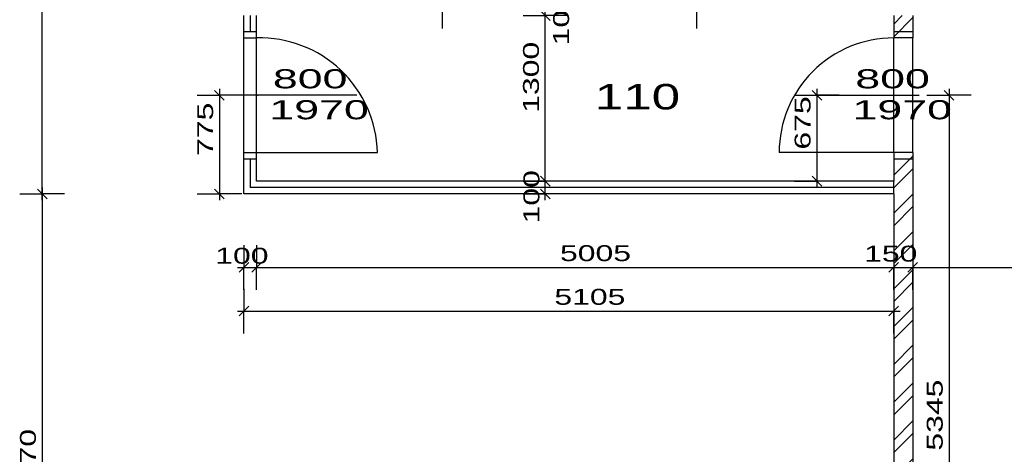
# Model space of a CAD drawing. Extents: x -196363 to 396902, y -489949 to -260582.
# Tile 181 of 256: x 214804 to 222539, y -384128 to -380715. Entities that reach past the tile are written whole.
import ezdxf

# ---------------------------------------------------------------- set-up
doc = ezdxf.new("R2010")
doc.units = 0
doc.header["$MEASUREMENT"] = 0
for name, color, linetype in [('dvere', 1, 'Continuous'), ('koty', 1, 'Continuous'), ('navrh', 2, 'Continuous'), ('popdver', 6, 'Continuous'), ('srafy', 8, 'Continuous')]:
    doc.layers.add(name, color=color, linetype=linetype)
doc.styles.add('SPIRITTXTSTYLE1', font='ROMAN')
doc.styles.add('SPIRITTXTSTYLE2', font='txt')
doc.linetypes.add('TEPIZL3', pattern='A,0,-1,[9,dur+dsp vaclavov.shx,S=0.005714,R=0,X=-1,Y=0],0', length=1)
doc.dimstyles.new('SPIRITSTYLE26', dxfattribs={"dimtxt": 125, "dimasz": 12.7, "dimexe": 175, "dimexo": -175, "dimgap": 50, "dimtad": 1, "dimdec": 3, "dimzin": 0, "dimdsep": 46, "dimlunit": 7, "dimtxsty": 'SPIRITTXTSTYLE1', "dimblk1": '_TICKMARKS26', "dimblk2": '_TICKMARKS26', "dimsah": 1, "dimcen": 0.09, "dimdle": 50, "dimclrd": 1, "dimclre": 1, "dimclrt": 1, "dimadec": 0, "dimazin": 0, "dimtfac": 1, "dimtdec": 4, "dimtofl": 0, "dimtmove": 1, "dimatfit": 0, "dimfxl": 0, "dimtolj": 1, "dimtzin": 0, "dimarcsym": 0})
doc.dimstyles.new('SPIRITSTYLE586', dxfattribs={"dimtxt": 125, "dimasz": 12.7, "dimexe": 175, "dimexo": 1408.853638, "dimgap": 50, "dimtad": 1, "dimdec": 3, "dimzin": 0, "dimdsep": 46, "dimlunit": 7, "dimtxsty": 'SPIRITTXTSTYLE1', "dimblk1": '_TICKMARKS586', "dimblk2": '_TICKMARKS586', "dimsah": 1, "dimcen": 0.09, "dimdle": 50, "dimclrd": 1, "dimclre": 1, "dimclrt": 1, "dimadec": 0, "dimazin": 0, "dimtfac": 1, "dimtdec": 4, "dimtofl": 0, "dimtmove": 1, "dimatfit": 0, "dimfxl": 0, "dimtolj": 1, "dimtzin": 0, "dimarcsym": 0})
doc.dimstyles.new('SPIRITSTYLE587', dxfattribs={"dimtxt": 125, "dimasz": 12.7, "dimexe": 175, "dimexo": 1408.85376, "dimgap": 50, "dimtad": 1, "dimdec": 3, "dimzin": 0, "dimdsep": 46, "dimlunit": 7, "dimtxsty": 'SPIRITTXTSTYLE1', "dimblk1": '_TICKMARKS587', "dimblk2": '_TICKMARKS587', "dimsah": 1, "dimcen": 0.09, "dimdle": 50, "dimclrd": 1, "dimclre": 1, "dimclrt": 1, "dimadec": 0, "dimazin": 0, "dimtfac": 1, "dimtdec": 4, "dimtofl": 0, "dimtmove": 1, "dimatfit": 0, "dimfxl": 0, "dimtolj": 1, "dimtzin": 0, "dimarcsym": 0})
doc.dimstyles.new('SPIRITSTYLE588', dxfattribs={"dimtxt": 125, "dimasz": 12.7, "dimexe": 175, "dimexo": 14.507812, "dimgap": 50, "dimtad": 1, "dimdec": 3, "dimzin": 0, "dimdsep": 46, "dimlunit": 7, "dimtxsty": 'SPIRITTXTSTYLE1', "dimblk1": '_TICKMARKS588', "dimblk2": '_TICKMARKS588', "dimsah": 1, "dimcen": 0.09, "dimdle": 50, "dimclrd": 1, "dimclre": 1, "dimclrt": 1, "dimadec": 0, "dimazin": 0, "dimtfac": 1, "dimtdec": 4, "dimtofl": 0, "dimtmove": 1, "dimatfit": 0, "dimfxl": 0, "dimtolj": 1, "dimtzin": 0, "dimarcsym": 0})
doc.dimstyles.new('SPIRITSTYLE595', dxfattribs={"dimtxt": 125, "dimasz": 12.7, "dimexe": 175, "dimexo": 745.898804, "dimgap": 50, "dimtad": 1, "dimdec": 3, "dimzin": 0, "dimdsep": 46, "dimlunit": 7, "dimtxsty": 'SPIRITTXTSTYLE1', "dimblk1": '_TICKMARKS595', "dimblk2": '_TICKMARKS595', "dimsah": 1, "dimcen": 0.09, "dimdle": 50, "dimclrd": 1, "dimclre": 1, "dimclrt": 1, "dimadec": 0, "dimazin": 0, "dimtfac": 1, "dimtdec": 4, "dimtofl": 0, "dimtmove": 1, "dimatfit": 0, "dimfxl": 0, "dimtolj": 1, "dimtzin": 0, "dimarcsym": 0})
doc.dimstyles.new('SPIRITSTYLE596', dxfattribs={"dimtxt": 125, "dimasz": 12.7, "dimexe": 175, "dimexo": 402.924408, "dimgap": 50, "dimtad": 1, "dimdec": 3, "dimzin": 0, "dimdsep": 46, "dimlunit": 7, "dimtxsty": 'SPIRITTXTSTYLE1', "dimblk1": '_TICKMARKS596', "dimblk2": '_TICKMARKS596', "dimsah": 1, "dimcen": 0.09, "dimdle": 50, "dimclrd": 1, "dimclre": 1, "dimclrt": 1, "dimadec": 0, "dimazin": 0, "dimtfac": 1, "dimtdec": 4, "dimtofl": 0, "dimtmove": 1, "dimatfit": 0, "dimfxl": 0, "dimtolj": 1, "dimtzin": 0, "dimarcsym": 0})
doc.dimstyles.new('SPIRITSTYLE597', dxfattribs={"dimtxt": 125, "dimasz": 12.7, "dimexe": 175, "dimexo": 502.912109, "dimgap": 50, "dimtad": 1, "dimdec": 3, "dimzin": 0, "dimdsep": 46, "dimlunit": 7, "dimtxsty": 'SPIRITTXTSTYLE1', "dimblk1": '_TICKMARKS597', "dimblk2": '_TICKMARKS597', "dimsah": 1, "dimcen": 0.09, "dimdle": 50, "dimclrd": 1, "dimclre": 1, "dimclrt": 1, "dimadec": 0, "dimazin": 0, "dimtfac": 1, "dimtdec": 4, "dimtofl": 0, "dimtmove": 1, "dimatfit": 0, "dimfxl": 0, "dimtolj": 1, "dimtzin": 0, "dimarcsym": 0})
doc.dimstyles.new('SPIRITSTYLE598', dxfattribs={"dimtxt": 125, "dimasz": 12.7, "dimexe": 175, "dimexo": 167.974411, "dimgap": 50, "dimtad": 1, "dimdec": 3, "dimzin": 0, "dimdsep": 46, "dimlunit": 7, "dimtxsty": 'SPIRITTXTSTYLE1', "dimblk1": '_TICKMARKS598', "dimblk2": '_TICKMARKS598', "dimsah": 1, "dimcen": 0.09, "dimdle": 50, "dimclrd": 1, "dimclre": 1, "dimclrt": 1, "dimadec": 0, "dimazin": 0, "dimtfac": 1, "dimtdec": 4, "dimtofl": 0, "dimtmove": 1, "dimatfit": 0, "dimfxl": 0, "dimtolj": 1, "dimtzin": 0, "dimarcsym": 0})
doc.dimstyles.new('SPIRITSTYLE640', dxfattribs={"dimtxt": 125, "dimasz": 12.7, "dimexe": 175, "dimexo": 16.541796, "dimgap": 50, "dimtad": 1, "dimdec": 3, "dimzin": 0, "dimdsep": 46, "dimlunit": 7, "dimtxsty": 'SPIRITTXTSTYLE1', "dimblk1": '_TICKMARKS640', "dimblk2": '_TICKMARKS640', "dimsah": 1, "dimcen": 0.09, "dimdle": 50, "dimclrd": 1, "dimclre": 1, "dimclrt": 1, "dimadec": 0, "dimazin": 0, "dimtfac": 1, "dimtdec": 4, "dimtofl": 0, "dimtmove": 1, "dimatfit": 0, "dimfxl": 0, "dimtolj": 1, "dimtzin": 0, "dimarcsym": 0})
doc.dimstyles.new('SPIRITSTYLE654', dxfattribs={"dimtxt": 125, "dimasz": 12.7, "dimexe": 175, "dimexo": 0.245114, "dimgap": 50, "dimtad": 1, "dimdec": 3, "dimzin": 0, "dimdsep": 46, "dimlunit": 7, "dimtxsty": 'SPIRITTXTSTYLE1', "dimblk1": '_TICKMARKS654', "dimblk2": '_TICKMARKS654', "dimsah": 1, "dimcen": 0.09, "dimdle": 50, "dimclrd": 1, "dimclre": 1, "dimclrt": 1, "dimadec": 0, "dimazin": 0, "dimtfac": 1, "dimtdec": 4, "dimtofl": 0, "dimtmove": 1, "dimatfit": 0, "dimfxl": 0, "dimtolj": 1, "dimtzin": 0, "dimarcsym": 0})
doc.dimstyles.new('SPIRITSTYLE655', dxfattribs={"dimtxt": 125, "dimasz": 12.7, "dimexe": 175, "dimexo": 59.652344, "dimgap": 50, "dimtad": 1, "dimdec": 3, "dimzin": 0, "dimdsep": 46, "dimlunit": 7, "dimtxsty": 'SPIRITTXTSTYLE1', "dimblk1": '_TICKMARKS655', "dimblk2": '_TICKMARKS655', "dimsah": 1, "dimcen": 0.09, "dimdle": 50, "dimclrd": 1, "dimclre": 1, "dimclrt": 1, "dimadec": 0, "dimazin": 0, "dimtfac": 1, "dimtdec": 4, "dimtofl": 0, "dimtmove": 1, "dimatfit": 0, "dimfxl": 0, "dimtolj": 1, "dimtzin": 0, "dimarcsym": 0})
pattern_1 = [(45, (582227.31, -258968), (-148.49243, 148.49243), []), (45, (582326.31, -258968), (-148.49243, 148.49243), [])]

# ---------------------------------------------------------------- blocks, each defined once
blk = doc.blocks.new('_TICKMARKS586')
at = {"color": 1, "linetype": 'Continuous'}
blk.add_line((-3, -3), (3, 3), dxfattribs=at)
blk = doc.blocks.new('*D1459')
at = {"color": 1, "linetype": 'Continuous', "ltscale": 300}
for p, q in [((214806.484375, -382082.9375, 1723.800049), (214981.484375, -382082.9375, 1723.800049)), ((214981.484375, -382032.90625, 1723.800049), (214981.484375, -386702.90625, 1723.800049)), ((215156.484375, -382082.9375, 1723.800049), (214981.484375, -382082.9375, 1723.800049)), ((214806.484375, -386652.90625, 1723.800049), (214981.484375, -386652.90625, 1723.800049)), ((215156.484375, -386652.90625, 1723.800049), (214981.484375, -386652.90625, 1723.800049))]:
    blk.add_line(p, q, dxfattribs=at)
at = {"color": 1, "linetype": 'Continuous', "ltscale": 300, "xscale": 12.69999980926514, "yscale": 12.69999980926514, "zscale": 12.69999980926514}
for p, rotation in [((214981.484375, -382082.9375, 1723.800049), 90.00000250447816), ((214981.484375, -386652.90625, 1723.800049), -90.00000250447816)]:
    blk.add_blockref('_TICKMARKS586', p, dxfattribs=dict(at, rotation=rotation))
at = {"color": 1, "linetype": 'Continuous', "ltscale": 300, "style": 'SPIRITTXTSTYLE1', "width": 1.5}
blk.add_text('4570', height=125, rotation=450.0000193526, dxfattribs=at).set_placement((214931.5, -384486.96875, 1723.800049))
blk = doc.blocks.new('_TICKMARKS587')
at = {"color": 1, "linetype": 'Continuous'}
blk.add_line((-3, -3), (3, 3), dxfattribs=at)
blk = doc.blocks.new('*D1460')
at = {"color": 1, "linetype": 'Continuous', "ltscale": 300}
for p, q in [((214806.484375, -376667.9375, 1723.800049), (214981.484375, -376667.9375, 1723.800049)), ((214981.484375, -382132.9375, 1723.800049), (214981.484375, -376617.9375, 1723.800049)), ((215156.484375, -376667.9375, 1723.800049), (214981.484375, -376667.9375, 1723.800049)), ((214806.484375, -382082.9375, 1723.800049), (214981.484375, -382082.9375, 1723.800049)), ((215156.484375, -382082.9375, 1723.800049), (214981.484375, -382082.9375, 1723.800049))]:
    blk.add_line(p, q, dxfattribs=at)
at = {"color": 1, "linetype": 'Continuous', "ltscale": 300, "xscale": 12.69999980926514, "yscale": 12.69999980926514, "zscale": 12.69999980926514}
for p, rotation in [((214981.484375, -376667.9375, 1723.800049), 90.00000250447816), ((214981.484375, -382082.9375, 1723.800049), 270.0000006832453)]:
    blk.add_blockref('_TICKMARKS587', p, dxfattribs=dict(at, rotation=rotation))
at = {"color": 1, "linetype": 'Continuous', "ltscale": 300, "style": 'SPIRITTXTSTYLE1', "width": 1.5}
blk.add_text('5415', height=125, rotation=90.0000025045, dxfattribs=at).set_placement((214931.5, -379488.53125, 1723.800049))
blk = doc.blocks.new('_TICKMARKS588')
at = {"color": 1, "linetype": 'Continuous'}
blk.add_line((-3, -3), (3, 3), dxfattribs=at)
blk = doc.blocks.new('*D1461')
at = {"color": 1, "linetype": 'Continuous', "ltscale": 300}
for p, q in [((218933.34375, -382132.9375, 1723.80005), (218933.34375, -381932.9375, 1723.80005)), ((218758.34375, -381982.9375, 1723.80005), (218933.34375, -381982.9375, 1723.80005)), ((219108.34375, -381982.9375, 1723.80005), (218933.34375, -381982.9375, 1723.80005)), ((218758.34375, -382082.9375, 1723.80005), (218933.34375, -382082.9375, 1723.80005)), ((219108.34375, -382082.9375, 1723.80005), (218933.34375, -382082.9375, 1723.80005))]:
    blk.add_line(p, q, dxfattribs=at)
at = {"color": 1, "linetype": 'Continuous', "ltscale": 300, "xscale": 12.69999980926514, "yscale": 12.69999980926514, "zscale": 12.69999980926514}
for p, rotation in [((218933.34375, -381982.9375, 1723.80005), 90.00000250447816), ((218933.34375, -382082.9375, 1723.80005), 270.0000006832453)]:
    blk.add_blockref('_TICKMARKS588', p, dxfattribs=dict(at, rotation=rotation))
at = {"color": 1, "linetype": 'Continuous', "ltscale": 300, "style": 'SPIRITTXTSTYLE1', "width": 1.5}
blk.add_text('100', height=125, rotation=90.000002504, dxfattribs=at).set_placement((218886.6875, -382314.71875, 1723.80005))
blk = doc.blocks.new('_TICKMARKS26')
at = {"color": 1, "linetype": 'Continuous'}
blk.add_line((-3, -3), (3, 3), dxfattribs=at)
blk = doc.blocks.new('*D1462')
at = {"color": 1, "linetype": 'Continuous', "ltscale": 300}
for p, q in [((218933.34375, -382032.9375, 1723.800049), (218933.34375, -380632.90625, 1723.800049)), ((218758.34375, -380682.9375, 1723.800049), (218933.34375, -380682.9375, 1723.800049)), ((219108.34375, -380682.9375, 1723.800049), (218933.34375, -380682.9375, 1723.800049)), ((218758.34375, -381982.9375, 1723.800049), (218933.34375, -381982.9375, 1723.800049)), ((219108.34375, -381982.9375, 1723.800049), (218933.34375, -381982.9375, 1723.800049))]:
    blk.add_line(p, q, dxfattribs=at)
at = {"color": 1, "linetype": 'Continuous', "ltscale": 300, "xscale": 12.69999980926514, "yscale": 12.69999980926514, "zscale": 12.69999980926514}
for p, rotation in [((218933.34375, -380682.9375, 1723.800049), 90.00000250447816), ((218933.34375, -381982.9375, 1723.800049), 270.0000006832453)]:
    blk.add_blockref('_TICKMARKS26', p, dxfattribs=dict(at, rotation=rotation))
at = {"color": 1, "linetype": 'Continuous', "ltscale": 300, "style": 'SPIRITTXTSTYLE1', "width": 1.5}
blk.add_text('1300', height=125, rotation=90.0000025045, dxfattribs=at).set_placement((218883.359375, -381446, 1723.800049))
blk = doc.blocks.new('*D1463')
at = {"color": 1, "linetype": 'Continuous', "ltscale": 300}
for p, q in [((218933.34375, -380732.9375, 1723.80005), (218933.34375, -380532.9375, 1723.80005)), ((218758.34375, -380582.9375, 1723.80005), (218933.34375, -380582.9375, 1723.80005)), ((219108.34375, -380582.9375, 1723.80005), (218933.34375, -380582.9375, 1723.80005)), ((218758.34375, -380682.9375, 1723.80005), (218933.34375, -380682.9375, 1723.80005)), ((219108.34375, -380682.9375, 1723.80005), (218933.34375, -380682.9375, 1723.80005))]:
    blk.add_line(p, q, dxfattribs=at)
at = {"color": 1, "linetype": 'Continuous', "ltscale": 300, "xscale": 12.69999980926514, "yscale": 12.69999980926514, "zscale": 12.69999980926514}
for p, rotation in [((218933.34375, -380582.9375, 1723.80005), 90.00000250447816), ((218933.34375, -380682.9375, 1723.80005), 270.0000006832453)]:
    blk.add_blockref('_TICKMARKS26', p, dxfattribs=dict(at, rotation=rotation))
at = {"color": 1, "linetype": 'Continuous', "ltscale": 300, "style": 'SPIRITTXTSTYLE1', "width": 1.5}
blk.add_text('100', height=125, rotation=90.000002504, dxfattribs=at).set_placement((219120, -380916.375, 1723.80005))
blk = doc.blocks.new('_TICKMARKS595')
at = {"color": 1, "linetype": 'Continuous'}
blk.add_line((-3, -3), (3, 3), dxfattribs=at)
blk = doc.blocks.new('*D1480')
at = {"color": 1, "linetype": 'Continuous', "ltscale": 300}
for p, q in [((216565.34375, -382828.8125, 1723.800049), (216565.34375, -383003.8125, 1723.800049)), ((221670.34375, -382828.8125, 1723.800049), (221670.34375, -383003.8125, 1723.800049)), ((216515.328125, -383003.8125, 1723.800049), (221720.34375, -383003.8125, 1723.800049)), ((216565.34375, -383178.8125, 1723.800049), (216565.34375, -383003.8125, 1723.800049)), ((221670.34375, -383178.8125, 1723.800049), (221670.34375, -383003.8125, 1723.800049))]:
    blk.add_line(p, q, dxfattribs=at)
at = {"color": 1, "linetype": 'Continuous', "ltscale": 300, "xscale": 12.69999980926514, "yscale": 12.69999980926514, "zscale": 12.69999980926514, "rotation": 180.0000050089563}
blk.add_blockref('_TICKMARKS595', (216565.34375, -383003.8125, 1723.800049), dxfattribs=at)
at = {"color": 1, "linetype": 'Continuous', "ltscale": 300, "xscale": 12.69999980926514, "yscale": 12.69999980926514, "zscale": 12.69999980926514}
blk.add_blockref('_TICKMARKS595', (221670.34375, -383003.8125, 1723.800049), dxfattribs=at)
at = {"color": 1, "linetype": 'Continuous', "ltscale": 300, "style": 'SPIRITTXTSTYLE1', "width": 1.5}
blk.add_text('5105', height=125, dxfattribs=at).set_placement((219004.75, -382953.84375, 1723.800049))
blk = doc.blocks.new('_TICKMARKS596')
at = {"color": 1, "linetype": 'Continuous'}
blk.add_line((-3, -3), (3, 3), dxfattribs=at)
blk = doc.blocks.new('*D1481')
at = {"color": 1, "linetype": 'Continuous', "ltscale": 300}
for p, q in [((216565.34375, -382485.84375, 1723.800049), (216565.34375, -382660.84375, 1723.800049)), ((216665.328125, -382485.84375, 1723.800049), (216665.328125, -382660.84375, 1723.800049)), ((216515.328125, -382660.84375, 1723.800049), (216715.328125, -382660.84375, 1723.800049)), ((216565.34375, -382835.84375, 1723.800049), (216565.34375, -382660.84375, 1723.800049)), ((216665.328125, -382835.84375, 1723.800049), (216665.328125, -382660.84375, 1723.800049))]:
    blk.add_line(p, q, dxfattribs=at)
at = {"color": 1, "linetype": 'Continuous', "ltscale": 300, "xscale": 12.69999980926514, "yscale": 12.69999980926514, "zscale": 12.69999980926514, "rotation": 180.0000050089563}
blk.add_blockref('_TICKMARKS596', (216565.34375, -382660.84375, 1723.800049), dxfattribs=at)
at = {"color": 1, "linetype": 'Continuous', "ltscale": 300, "xscale": 12.69999980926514, "yscale": 12.69999980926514, "zscale": 12.69999980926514}
blk.add_blockref('_TICKMARKS596', (216665.328125, -382660.84375, 1723.800049), dxfattribs=at)
at = {"color": 1, "linetype": 'Continuous', "ltscale": 300, "style": 'SPIRITTXTSTYLE1', "width": 1.5}
blk.add_text('100', height=125, dxfattribs=at).set_placement((216340.734375, -382631.03125, 1723.800049))
blk = doc.blocks.new('_TICKMARKS597')
at = {"color": 1, "linetype": 'Continuous'}
blk.add_line((-3, -3), (3, 3), dxfattribs=at)
blk = doc.blocks.new('*D1482')
at = {"color": 1, "linetype": 'Continuous', "ltscale": 300}
for p, q in [((216665.328125, -382485.84375, 1723.800049), (216665.328125, -382660.84375, 1723.800049)), ((221670.34375, -382485.84375, 1723.800049), (221670.34375, -382660.84375, 1723.800049)), ((216615.3125, -382660.84375, 1723.800049), (221720.34375, -382660.84375, 1723.800049)), ((216665.328125, -382835.84375, 1723.800049), (216665.328125, -382660.84375, 1723.800049)), ((221670.34375, -382835.84375, 1723.800049), (221670.34375, -382660.84375, 1723.800049))]:
    blk.add_line(p, q, dxfattribs=at)
at = {"color": 1, "linetype": 'Continuous', "ltscale": 300, "xscale": 12.69999980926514, "yscale": 12.69999980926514, "zscale": 12.69999980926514, "rotation": 180.0000050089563}
blk.add_blockref('_TICKMARKS597', (216665.328125, -382660.84375, 1723.800049), dxfattribs=at)
at = {"color": 1, "linetype": 'Continuous', "ltscale": 300, "xscale": 12.69999980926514, "yscale": 12.69999980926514, "zscale": 12.69999980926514}
blk.add_blockref('_TICKMARKS597', (221670.34375, -382660.84375, 1723.800049), dxfattribs=at)
at = {"color": 1, "linetype": 'Continuous', "ltscale": 300, "style": 'SPIRITTXTSTYLE1', "width": 1.5}
blk.add_text('5005', height=125, dxfattribs=at).set_placement((219048.78125, -382610.875, 1723.800049))
blk = doc.blocks.new('_TICKMARKS598')
at = {"color": 1, "linetype": 'Continuous'}
blk.add_line((-3, -3), (3, 3), dxfattribs=at)
blk = doc.blocks.new('*D1483')
at = {"color": 1, "linetype": 'Continuous', "ltscale": 300}
for p, q in [((221670.34375, -382485.84375, 1723.800049), (221670.34375, -382660.84375, 1723.800049)), ((221820.328125, -382485.84375, 1723.800049), (221820.328125, -382660.84375, 1723.800049)), ((221620.328125, -382660.84375, 1723.800049), (221870.34375, -382660.84375, 1723.800049)), ((221670.34375, -382835.84375, 1723.800049), (221670.34375, -382660.84375, 1723.800049)), ((221820.328125, -382835.84375, 1723.800049), (221820.328125, -382660.84375, 1723.800049))]:
    blk.add_line(p, q, dxfattribs=at)
at = {"color": 1, "linetype": 'Continuous', "ltscale": 300, "xscale": 12.69999980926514, "yscale": 12.69999980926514, "zscale": 12.69999980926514, "rotation": 180.0000050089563}
blk.add_blockref('_TICKMARKS598', (221670.34375, -382660.84375, 1723.800049), dxfattribs=at)
at = {"color": 1, "linetype": 'Continuous', "ltscale": 300, "xscale": 12.69999980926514, "yscale": 12.69999980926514, "zscale": 12.69999980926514}
blk.add_blockref('_TICKMARKS598', (221820.328125, -382660.84375, 1723.800049), dxfattribs=at)
at = {"color": 1, "linetype": 'Continuous', "ltscale": 300, "style": 'SPIRITTXTSTYLE1', "width": 1.5}
blk.add_text('150', height=125, dxfattribs=at).set_placement((221437.921875, -382614.78125, 1723.800049))
blk = doc.blocks.new('*D1484')
at = {"color": 1, "linetype": 'Continuous', "ltscale": 300}
for p, q in [((221820.328125, -382485.84375, 1723.800049), (221820.328125, -382660.84375, 1723.800049)), ((223770.359375, -382485.84375, 1723.800049), (223770.359375, -382660.84375, 1723.800049)), ((221770.328125, -382660.84375, 1723.800049), (223820.359375, -382660.84375, 1723.800049)), ((221820.328125, -382835.84375, 1723.800049), (221820.328125, -382660.84375, 1723.800049)), ((223770.359375, -382835.84375, 1723.800049), (223770.359375, -382660.84375, 1723.800049))]:
    blk.add_line(p, q, dxfattribs=at)
at = {"color": 1, "linetype": 'Continuous', "ltscale": 300, "xscale": 12.69999980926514, "yscale": 12.69999980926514, "zscale": 12.69999980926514, "rotation": 180.0000050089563}
blk.add_blockref('_TICKMARKS26', (221820.328125, -382660.84375, 1723.800049), dxfattribs=at)
at = {"color": 1, "linetype": 'Continuous', "ltscale": 300, "xscale": 12.69999980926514, "yscale": 12.69999980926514, "zscale": 12.69999980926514}
blk.add_blockref('_TICKMARKS26', (223770.359375, -382660.84375, 1723.800049), dxfattribs=at)
at = {"color": 1, "linetype": 'Continuous', "ltscale": 300, "style": 'SPIRITTXTSTYLE1', "width": 1.5}
blk.add_text('1950', height=125, dxfattribs=at).set_placement((222682.265625, -382610.875, 1723.800049))
blk = doc.blocks.new('_TICKMARKS640')
at = {"color": 1, "linetype": 'Continuous'}
blk.add_line((-3, -3), (3, 3), dxfattribs=at)
blk = doc.blocks.new('*D1566')
at = {"color": 1, "linetype": 'Continuous', "ltscale": 300}
for p, q in [((216373.796875, -381257.9375, 1723.800049), (216373.796875, -382132.9375, 1723.800049)), ((216198.796875, -381307.9375, 1723.800049), (216373.796875, -381307.9375, 1723.800049)), ((216548.796875, -381307.9375, 1723.800049), (216373.796875, -381307.9375, 1723.800049)), ((216198.796875, -382082.9375, 1723.800049), (216373.796875, -382082.9375, 1723.800049)), ((216548.796875, -382082.9375, 1723.800049), (216373.796875, -382082.9375, 1723.800049))]:
    blk.add_line(p, q, dxfattribs=at)
at = {"color": 1, "linetype": 'Continuous', "ltscale": 300, "xscale": 12.69999980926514, "yscale": 12.69999980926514, "zscale": 12.69999980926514}
for p, rotation in [((216373.796875, -381307.9375, 1723.800049), 90.00000250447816), ((216373.796875, -382082.9375, 1723.800049), -90.00000250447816)]:
    blk.add_blockref('_TICKMARKS640', p, dxfattribs=dict(at, rotation=rotation))
at = {"color": 1, "linetype": 'Continuous', "ltscale": 300, "style": 'SPIRITTXTSTYLE1', "width": 1.5}
blk.add_text('775', height=125, rotation=450.0000193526, dxfattribs=at).set_placement((216323.8125, -381784.71875, 1723.800049))
blk = doc.blocks.new('_TICKMARKS654')
at = {"color": 1, "linetype": 'Continuous'}
blk.add_line((-3, -3), (3, 3), dxfattribs=at)
blk = doc.blocks.new('*D1581')
at = {"color": 1, "linetype": 'Continuous', "ltscale": 300}
for p, q in [((221067.0625, -381257.9375, 1723.800049), (221067.0625, -382032.9375, 1723.800049)), ((220892.0625, -381307.9375, 1723.800049), (221067.0625, -381307.9375, 1723.800049)), ((221242.0625, -381307.9375, 1723.800049), (221067.0625, -381307.9375, 1723.800049)), ((220892.0625, -381982.9375, 1723.800049), (221067.0625, -381982.9375, 1723.800049)), ((221242.0625, -381982.9375, 1723.800049), (221067.0625, -381982.9375, 1723.800049))]:
    blk.add_line(p, q, dxfattribs=at)
at = {"color": 1, "linetype": 'Continuous', "ltscale": 300, "xscale": 12.69999980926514, "yscale": 12.69999980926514, "zscale": 12.69999980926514}
for p, rotation in [((221067.0625, -381307.9375, 1723.800049), 90.00000250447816), ((221067.0625, -381982.9375, 1723.800049), -90.00000250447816)]:
    blk.add_blockref('_TICKMARKS654', p, dxfattribs=dict(at, rotation=rotation))
at = {"color": 1, "linetype": 'Continuous', "ltscale": 300, "style": 'SPIRITTXTSTYLE1', "width": 1.5}
blk.add_text('675', height=125, rotation=450.0000193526, dxfattribs=at).set_placement((221017.078125, -381734.75, 1723.800049))
blk = doc.blocks.new('_TICKMARKS655')
at = {"color": 1, "linetype": 'Continuous'}
blk.add_line((-3, -3), (3, 3), dxfattribs=at)
blk = doc.blocks.new('*D1582')
at = {"color": 1, "linetype": 'Continuous', "ltscale": 300}
for p, q in [((222105.21875, -381257.9375, 1723.800049), (222105.21875, -386702.90625, 1723.800049)), ((221930.21875, -381307.9375, 1723.800049), (222105.21875, -381307.9375, 1723.800049)), ((222280.21875, -381307.9375, 1723.800049), (222105.21875, -381307.9375, 1723.800049)), ((221930.21875, -386652.90625, 1723.800049), (222105.21875, -386652.90625, 1723.800049)), ((222280.21875, -386652.90625, 1723.800049), (222105.21875, -386652.90625, 1723.800049))]:
    blk.add_line(p, q, dxfattribs=at)
at = {"color": 1, "linetype": 'Continuous', "ltscale": 300, "xscale": 12.69999980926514, "yscale": 12.69999980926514, "zscale": 12.69999980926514}
for p, rotation in [((222105.21875, -381307.9375, 1723.800049), 90.00000250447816), ((222105.21875, -386652.90625, 1723.800049), -90.00000250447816)]:
    blk.add_blockref('_TICKMARKS655', p, dxfattribs=dict(at, rotation=rotation))
at = {"color": 1, "linetype": 'Continuous', "ltscale": 300, "style": 'SPIRITTXTSTYLE1', "width": 1.5}
blk.add_text('5345', height=125, rotation=450.0000193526, dxfattribs=at).set_placement((222055.234375, -384099.46875, 1723.800049))

msp = doc.modelspace()

# ---------------------------------------------------------------- hatches: boundary and pattern name
at = {"layer": 'srafy', "linetype": 'Continuous', "ltscale": 300}
h = msp.add_hatch(dxfattribs=at)
h.set_pattern_fill('ZdivKER', color=8, scale=5.55625, style=0, pattern_type=2)
h.set_pattern_definition(pattern_1)
h.paths.add_polyline_path([(221670.34375, -380857.90625), (221820.32812, -380857.90625), (221820.32812, -380682.9375), (221670.34375, -380682.9375)], flags=0)
h = msp.add_hatch(dxfattribs=at)
h.set_pattern_fill('ZdivKER', color=8, scale=5.55625, style=0, pattern_type=2)
h.set_pattern_definition(pattern_1)
h.paths.add_polyline_path([(221670.34375, -381757.9375), (221670.34375, -386242.90625), (221820.32812, -386242.90625), (221820.32812, -381757.9375)], flags=0)

# ---------------------------------------------------------------- linework, layer by layer
at = {"layer": 'dvere', "color": 1, "linetype": 'Continuous', "ltscale": 304.799988}
for p, q in [((216565.34375, -380807.9375), (216665.32812, -380807.9375)), ((221670.34375, -380807.9375), (221820.32812, -380807.9375)), ((216565.34375, -381807.9375), (216665.32812, -381807.9375)), ((221670.34375, -381807.9375), (221820.32812, -381807.9375))]:
    msp.add_line(p, q, dxfattribs=at)
at = {"layer": 'dvere', "color": 1, "linetype": 'Continuous', "ltscale": 370.000031}
for p, q in [((216565.34375, -381757.9375), (216565.34375, -380857.9375)), ((216665.32812, -381757.9375), (216665.32812, -380857.9375)), ((221670.34375, -381757.9375), (221670.34375, -380857.9375)), ((221820.32812, -381757.9375), (221820.32812, -380857.9375))]:
    msp.add_line(p, q, dxfattribs=at)
at = {"layer": 'dvere', "color": 7, "linetype": 'Continuous', "ltscale": 300}
for p, q in [((216665.32812, -381757.9375, 900), (217615.34375, -381757.9375, 900)), ((221670.34375, -381757.9375, 900), (220770.32812, -381757.9375, 900))]:
    msp.add_line(p, q, dxfattribs=at)
for centre, radius, start, end in [((216690.32812, -381782.90625, 900), 925.35352, 1.546788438, 91.548331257), ((221670.34375, -381757.9375, 900), 900.01331, 90.000002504, 180.000005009)]:
    msp.add_arc(centre, radius, start, end, dxfattribs=at)
for p in [(216675.32812, -381307.9375, 900), (221670.34375, -381307.9375, 900)]:
    msp.add_point(p, dxfattribs=at)
at = {"layer": 'dvere', "color": 15, "linetype": 'Continuous', "ltscale": 250}
for p in [(216675.32812, -381307.9375), (221820.32812, -381307.9375)]:
    msp.add_point(p, dxfattribs=at)
at = {"layer": 'navrh', "color": 2, "linetype": 'Continuous', "ltscale": 300}
for p, q in [((216565.34375, -380857.90625, 900), (216565.34375, -380682.9375, 900)), ((216665.32812, -380857.90625, 900), (216665.32812, -380682.9375, 900)), ((221670.34375, -380682.9375, 900), (221670.34375, -380857.90625, 900)), ((221820.32812, -380682.9375, 900), (221820.32812, -380857.90625, 900)), ((216565.34375, -380857.90625, 900), (216665.32812, -380857.90625, 900)), ((221820.32812, -380857.90625, 900), (221670.34375, -380857.90625, 900)), ((216565.34375, -382082.9375, 900), (216565.34375, -381757.9375, 900)), ((216565.34375, -381757.9375, 900), (216665.32812, -381757.9375, 900)), ((216665.32812, -381982.9375, 900), (216665.32812, -381757.9375, 900)), ((221820.32812, -381757.9375, 900), (221670.34375, -381757.9375, 900)), ((221670.34375, -381757.9375, 900), (221670.34375, -381982.9375, 900)), ((221820.32812, -381757.9375, 900), (221820.32812, -386242.90625, 900)), ((221670.34375, -381982.9375, 900), (216665.32812, -381982.9375, 900)), ((221670.34375, -382082.9375, 900), (216565.34375, -382082.9375, 900)), ((221670.34375, -382082.9375, 900), (221670.34375, -386242.90625, 900))]:
    msp.add_line(p, q, dxfattribs=at)
at = {"layer": 'popdver', "color": 6, "linetype": 'Continuous', "ltscale": 250}
for p, q in [((218122.82812, -379814.8125), (218122.82812, -380783.1875)), ((220120.3125, -379852.28125), (220120.3125, -380783.15625)), ((217453.84375, -381307.9375), (216475.09375, -381307.9375)), ((220891.8125, -381307.9375), (221870.5625, -381307.9375))]:
    msp.add_line(p, q, dxfattribs=at)
at = {"layer": 'popdver', "color": 6, "linetype": 'Continuous', "ltscale": 304.799988}
for p in [(216675.32812, -381307.9375), (221670.34375, -381307.9375)]:
    msp.add_point(p, dxfattribs=at)
at = {"layer": 'popdver', "color": 6, "linetype": 'Continuous', "ltscale": 250}
for p in [(216675.32812, -381307.9375), (221670.34375, -381307.9375)]:
    msp.add_point(p, dxfattribs=at)
at = {"layer": 'srafy', "color": 8, "linetype": 'TEPIZL3', "ltscale": 30}
for p, q in [((216615.34375, -380682.9375, 900), (216615.34375, -380807.9375, 900)), ((216615.34375, -381807.9375, 900), (216615.34375, -382032.9375, 900)), ((221670.34375, -382032.9375, 900), (216615.34375, -382032.9375, 900))]:
    msp.add_line(p, q, dxfattribs=at)
at = {"layer": 'srafy', "color": 8, "linetype": 'Continuous', "ltscale": 300}
msp.add_line((221670.34375, -382082.9375, 900), (221670.34375, -381982.9375, 900), dxfattribs=at)

# ---------------------------------------------------------------- texts
at = {"layer": 'koty', "color": 1, "linetype": 'Continuous', "ltscale": 300, "style": 'SPIRITTXTSTYLE2', "width": 1.5}
msp.add_text('110', height=200, dxfattribs=at).set_placement((219322.96875, -381419.75, 1723.80005))
at = {"layer": 'popdver', "color": 6, "linetype": 'Continuous', "ltscale": 250, "style": 'SPIRITTXTSTYLE1', "width": 1.75}
for s, p in [('800', (216793.1875, -381253.8125)), ('800', (221368.79688, -381253.8125)), ('1970', (216766.0625, -381497)), ('1970', (221346.96875, -381497))]:
    msp.add_text(s, height=150, dxfattribs=at).set_placement(p)

# ---------------------------------------------------------------- dimensions: what is measured, and where the dimension line sits
at = {"layer": 'koty', "color": 1, "linetype": 'Continuous', "ltscale": 300}
for base, p1, p2, dimstyle, picture, middle in [((214981.48438, -382082.9375, 1723.80005), (216565.34375, -382082.9375, 1723.80005), (216565.34375, -376667.9375, 1723.80005), 'SPIRITSTYLE587', '*D1460', (214981.48438, -379375.4375, 1723.80005)), ((218933.34375, -381932.9375, 1723.80005), (218933.34375, -381982.9375, 1723.80005), (218933.34375, -380682.9375, 1723.80005), 'SPIRITSTYLE26', '*D1462', (218933.34375, -381332.9375, 1723.80005)), ((216373.79688, -381307.9375, 1723.80005), (216565.34375, -381307.9375, 1723.80005), (216565.34375, -382082.9375, 1723.80005), 'SPIRITSTYLE640', '*D1566', (216373.79688, -381695.4375, 1723.80005)), ((221067.0625, -381307.9375, 1723.80005), (220891.8125, -381307.9375, 1723.80005), (220891.8125, -381982.9375, 1723.80005), 'SPIRITSTYLE654', '*D1581', (221067.0625, -381645.4375, 1723.80005)), ((222105.21875, -381307.9375, 1723.80005), (221870.5625, -381307.9375, 1723.80005), (221900.32812, -386652.90625, 1723.80005), 'SPIRITSTYLE655', '*D1582', (222105.21875, -383980.4375, 1723.80005)), ((214981.48438, -382082.9375, 1723.80005), (216565.34375, -382082.9375, 1723.80005), (216265.32812, -386652.90625, 1723.80005), 'SPIRITSTYLE586', '*D1459', (214981.48438, -384367.9375, 1723.80005))]:
    dim = msp.add_linear_dim(base=base, p1=p1, p2=p2, angle=90.000002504, dimstyle=dimstyle, dxfattribs=at)
    dim.commit()
    dim.dimension.update_dxf_attribs({"geometry": picture, "text_midpoint": middle})
for base, p1, p2, dimstyle, picture, middle in [((218933.34375, -380682.9375, 1723.80005), (218933.34375, -380682.9375, 1723.80005), (218933.34375, -380582.9375, 1723.80005), 'SPIRITSTYLE26', '*D1463', (218977.14062, -380916.375)), ((218933.34375, -382082.9375, 1723.80005), (219122.84375, -382082.9375, 1723.80005), (219122.84375, -381982.9375, 1723.80005), 'SPIRITSTYLE588', '*D1461', (218743.82812, -382314.71875))]:
    dim = msp.add_linear_dim(base=base, p1=p1, p2=p2, angle=90.000002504, dimstyle=dimstyle, dxfattribs=at)
    dim.commit()
    dim.dimension.update_dxf_attribs({"geometry": picture, "text_midpoint": middle, "dimtype": 160})
for base, p1, p2, dimstyle, picture, middle in [((216565.34375, -382660.84375, 1723.80005), (216565.34375, -382082.9375, 1723.80005), (216665.32812, -381982.9375, 1723.80005), 'SPIRITSTYLE596', '*D1481', (216477.625, -382631.03125)), ((221670.34375, -382660.84375, 1723.80005), (221670.34375, -383003.8125, 1723.80005), (221820.32812, -383003.8125, 1723.80005), 'SPIRITSTYLE598', '*D1483', (221586.71875, -382614.78125))]:
    dim = msp.add_linear_dim(base=base, p1=p1, p2=p2, dimstyle=dimstyle, dxfattribs=at)
    dim.commit()
    dim.dimension.update_dxf_attribs({"geometry": picture, "text_midpoint": middle, "dimtype": 160})
for base, p1, p2, dimstyle, picture, middle in [((216725.32812, -382660.84375, 1723.80005), (216665.32812, -381982.9375, 1723.80005), (221670.34375, -381982.9375, 1723.80005), 'SPIRITSTYLE597', '*D1482', (219167.8125, -382660.84375, 1723.80005)), ((216575.32812, -383003.8125, 1723.80005), (216565.34375, -382082.9375, 1723.80005), (221670.34375, -382082.9375, 1723.80005), 'SPIRITSTYLE595', '*D1480', (219117.84375, -383003.8125, 1723.80005)), ((221820.32812, -382660.84375, 1723.80005), (221820.32812, -382660.84375, 1723.80005), (223770.35938, -382660.84375, 1723.80005), 'SPIRITSTYLE26', '*D1484', (222795.35938, -382660.84375, 1723.80005))]:
    dim = msp.add_linear_dim(base=base, p1=p1, p2=p2, dimstyle=dimstyle, dxfattribs=at)
    dim.commit()
    dim.dimension.update_dxf_attribs({"geometry": picture, "text_midpoint": middle})

doc.saveas('drawing.dxf')
